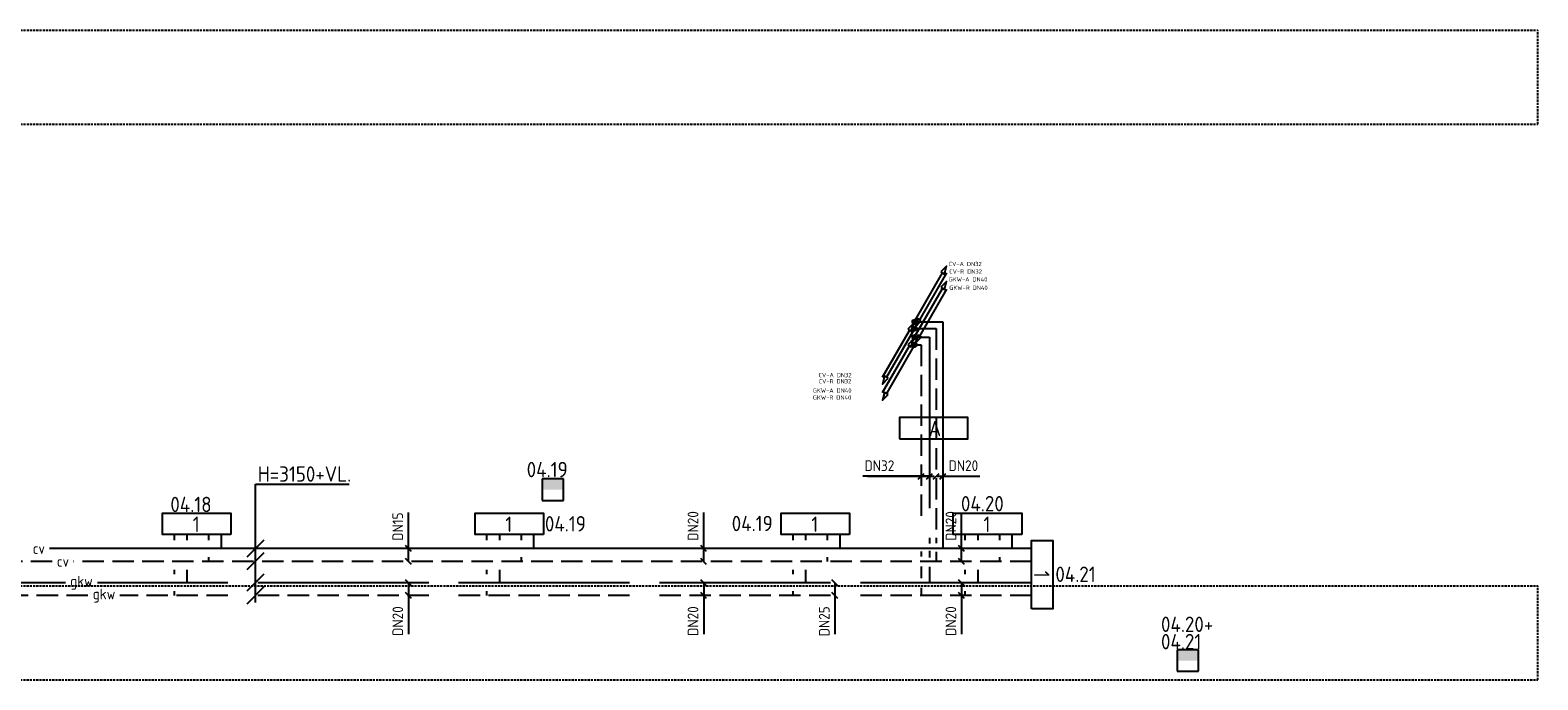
# Model space of a CAD drawing. Header units: millimetres. Extents: x -72190 to 10832, y -3531 to 50880.
# Tile 6 of 6: x -20484 to -2849, y 43280 to 50880. Entities that reach past the tile are written whole.
import ezdxf
from ezdxf.enums import TextEntityAlignment as Align

# ---------------------------------------------------------------- set-up
doc = ezdxf.new("R2010")
doc.units = ezdxf.units.MM
doc.header["$LTSCALE"] = 50
for name, pattern in [('2322105', [47, 40, -7]), ('2322106', [47, 5, -2, 5, -2, 5, -2, 5, -2, 5, -2, 5, -7]), ('2322107', [2000, 1000, 1000]), ('2322108', [7, 5, -2]), ('CENTER', [2, 1.25, -0.25, 0.25, -0.25]), ('DASHED', [0.75, 0.5, -0.25]), ('HIDDEN', [0.375, 0.25, -0.125])]:
    doc.linetypes.add(name, pattern=pattern)
for name, color, linetype in [('60', 7, 'Continuous'), ('60-CV', 3, 'Continuous'), ('SYM-W', 7, 'Continuous'), ('Thermostaat', 160, 'Continuous'), ('WB561---_ATT', 7, 'Continuous'), ('WL5501--', 130, 'Continuous'), ('WL5501--_GKW-A', 4, 'Continuous'), ('WL5502--', 130, 'Continuous'), ('WL55312-_GKW-A', 4, 'Continuous'), ('WL55322-_GKW-R', 4, 'HIDDEN'), ('WL561---_AANVOER', 10, 'Continuous'), ('WL561---_PIJL-A', 1, 'Continuous'), ('WL561---_RETOUR', 10, 'Continuous'), ('WL56112-_CV-A', 3, 'Continuous'), ('WL56122-_CV-R', 3, 'HIDDEN'), ('WM550---_MATEN-B', 1, 'Continuous'), ('WM560---_MATEN-B', 1, 'Continuous'), ('WM570---_MATEN-M', 7, 'Continuous'), ('WT550---_CODE', 1, 'Continuous'), ('WT561---_CODE', 1, 'Continuous')]:
    doc.layers.add(name, color=color, linetype=linetype)
doc.styles.add('BURO-018', font='ISO96.shx', dxfattribs={"height": 90})
doc.styles.add('ISO', font='ISO.SHX')
doc.styles.add('MAATVOERING', font='iso.shx')

# ---------------------------------------------------------------- blocks, each defined once
blk = doc.blocks.new('JINGJANG')
blk.add_hatch(color=256).paths.add_polyline_path([(0, 0.5, 0.414214), (-0.5, 0, 0.414214), (0, -0.5, -1), (0, 0, 1)])
blk.add_lwpolyline([(0, 0.5, -1), (0, 0, 1), (0, -0.5, 1)], format="xyb")
blk.add_circle((0, 0), 0.5)
blk = doc.blocks.new('MVLINE')
blk.add_line((35, -35), (-35, 35))
blk = doc.blocks.new('CVAP41')
for p, q in [((0.25, 0.43), (6.58, 11.4)), ((-7.5, -12.99), (-1.17, -2.03))]:
    blk.add_line(p, q)
for points in [[(6.16, 11.64), (7, 11.15), (7.5, 12.99)], [(-1.59, -1.78), (-0.75, -2.27), (-0.25, -0.43)]]:
    blk.add_lwpolyline(points, close=True)
blk.add_circle((0, 0), 0.5)
at = {"color": 2, "style": 'MAATVOERING', "flags": 8}
blk.add_attdef('PIJL_BEN', (8, 13), '', height=1, dxfattribs=at)
blk.add_attdef('PIJL_BEN', text='', height=1, dxfattribs=at).set_placement((-8, -13), align=Align.RIGHT)
blk = doc.blocks.new('CVRP41')
for p, q in [((7.5, 12.99), (1.17, 2.03)), ((-0.25, -0.43), (-6.58, -11.4))]:
    blk.add_line(p, q)
for points in [[(1.59, 1.78), (0.75, 2.27), (0.25, 0.43)], [(-6.16, -11.64), (-7, -11.15), (-7.5, -12.99)]]:
    blk.add_lwpolyline(points, close=True)
blk.add_circle((0, 0), 0.5)
at = {"color": 2, "style": 'MAATVOERING', "flags": 8}
blk.add_attdef('PIJL_BEN', (8.13, 12.84), '', height=1, dxfattribs=at)
blk.add_attdef('PIJL_BEN', text='', height=1, dxfattribs=at).set_placement((-8, -12.84), align=Align.RIGHT)
blk = doc.blocks.new('SW30485012')
at = {"color": 0, "linetype": 'Continuous'}
for p, q in [((-2.5, 2.5), (-2.5, -2.5)), ((2.5, 2.5), (-2.5, 2.5)), ((2.5, -2.5), (2.5, 2.5)), ((-2.5, -2.5), (2.5, -2.5))]:
    blk.add_line(p, q, dxfattribs=at)
blk.add_solid([(-2.5, 0), (2.5, 0), (-2.5, -2.5), (2.5, -2.5)], dxfattribs=at)
at = {"color": 0, "linetype": 'Continuous', "style": 'BURO-018', "flags": 1}
blk.add_attdef('W_ID', (0, 0), '', height=1.8, dxfattribs=at)

msp = doc.modelspace()

# ---------------------------------------------------------------- linework, layer by layer
at = {"layer": '60', "color": 2, "linetype": 'Continuous'}
msp.add_lwpolyline([(-10317, 46099), (-9517, 46099), (-9517, 46349), (-10317, 46349)], close=True, dxfattribs=at)
at = {"layer": '60-CV', "color": 7}
for p, q in [((-17849, 44185), (-17849, 45569)), ((-17849, 45569), (-16751, 45569)), ((-17749, 44916), (-17949, 44716)), ((-17749, 44766), (-17949, 44566))]:
    msp.add_line(p, q, dxfattribs=at)
at = {"layer": 'SYM-W', "color": 2, "linetype": 'Continuous'}
for points in [[(-18136, 44980), (-18936, 44980), (-18936, 45230), (-18136, 45230)], [(-14480, 44980), (-15280, 44980), (-15280, 45230), (-14480, 45230)], [(-10901, 44980), (-11701, 44980), (-11701, 45230), (-10901, 45230)], [(-8886, 44980), (-9686, 44980), (-9686, 45230), (-8886, 45230)], [(-8772, 44110), (-8772, 44910), (-8522, 44910), (-8522, 44110)]]:
    msp.add_lwpolyline(points, close=True, dxfattribs=at)
at = {"layer": 'WL5501--', "linetype": '2322105'}
for p, q in [((-10118, 47290), (-9966, 47290)), ((-9966, 47290), (-9966, 44877)), ((-18646, 44916), (-18646, 44980)), ((-14991, 44916), (-14991, 44980)), ((-11411, 44916), (-11411, 44980)), ((-9397, 44916), (-9397, 44980)), ((-9966, 44789), (-9966, 44712)), ((-18646, 44416), (-18646, 44566)), ((-14991, 44416), (-14991, 44566)), ((-11411, 44416), (-11411, 44566)), ((-9966, 44601), (-9966, 44416)), ((-9397, 44416), (-9397, 44566)), ((-20072, 44416), (-21621, 44416)), ((-8772, 44416), (-19697, 44416))]:
    msp.add_line(p, q, dxfattribs=at)
at = {"layer": 'WL5501--_GKW-A', "color": 7}
for p, q in [((-17749, 44517), (-17949, 44317)), ((-17749, 44367), (-17949, 44167))]:
    msp.add_line(p, q, dxfattribs=at)
at = {"layer": 'WL5502--', "linetype": '2322106'}
for p, q in [((-10118, 47200), (-10062, 47200)), ((-10062, 47200), (-10062, 44879)), ((-18796, 44916), (-18796, 44980)), ((-15141, 44916), (-15141, 44980)), ((-11561, 44916), (-11561, 44980)), ((-9547, 44916), (-9547, 44980)), ((-10062, 44781), (-10062, 44723)), ((-18796, 44516), (-18796, 44566)), ((-15141, 44516), (-15141, 44566)), ((-11561, 44516), (-11561, 44566)), ((-10062, 44606), (-10062, 44471)), ((-9547, 44516), (-9547, 44566)), ((-19808, 44266), (-21621, 44266)), ((-8772, 44266), (-19433, 44266)), ((-18796, 44266), (-18796, 44316)), ((-15141, 44266), (-15141, 44316)), ((-11561, 44266), (-11561, 44316)), ((-10062, 44355), (-10062, 44266)), ((-9547, 44266), (-9547, 44316))]:
    msp.add_line(p, q, dxfattribs=at)
at = {"layer": 'WL55312-_GKW-A', "color": 1, "linetype": 'CENTER'}
for p, q in [((-10175, 47290), (-10104, 47290)), ((-10140, 47255), (-10140, 47325))]:
    msp.add_line(p, q, dxfattribs=at)
at = {"layer": 'WL55322-_GKW-R', "color": 1, "linetype": 'CENTER'}
for p, q in [((-10175, 47200), (-10104, 47200)), ((-10140, 47165), (-10140, 47235))]:
    msp.add_line(p, q, dxfattribs=at)
at = {"layer": 'WL561---_AANVOER', "linetype": '2322107'}
for p, q in [((-10126, 47470), (-9808, 47470)), ((-9808, 47470), (-9808, 44816)), ((-18246, 44816), (-18246, 44980)), ((-14591, 44816), (-14591, 44980)), ((-11011, 44816), (-11011, 44980)), ((-8997, 44816), (-8997, 44980)), ((-8772, 44816), (-20257, 44816))]:
    msp.add_line(p, q, dxfattribs=at)
at = {"layer": 'WL561---_RETOUR', "linetype": '2322108'}
for p, q in [((-10126, 47390), (-9886, 47390)), ((-9886, 47390), (-9886, 44879)), ((-18396, 44980), (-18396, 44916)), ((-14741, 44980), (-14741, 44916)), ((-11161, 44980), (-11161, 44916)), ((-9147, 44980), (-9147, 44916)), ((-20225, 44666), (-21621, 44666)), ((-8772, 44666), (-19975, 44666)), ((-18396, 44716), (-18396, 44666)), ((-14741, 44716), (-14741, 44666)), ((-11161, 44716), (-11161, 44666)), ((-9886, 44778), (-9886, 44666)), ((-9147, 44716), (-9147, 44666))]:
    msp.add_line(p, q, dxfattribs=at)
at = {"layer": 'WL56112-_CV-A', "color": 1, "linetype": 'CENTER'}
for p, q in [((-10175, 47470), (-10165, 47470)), ((-10140, 47435), (-10140, 47505)), ((-10115, 47470), (-10104, 47470))]:
    msp.add_line(p, q, dxfattribs=at)
at = {"layer": 'WL56122-_CV-R', "color": 1, "linetype": 'CENTER'}
for p, q in [((-10175, 47390), (-10165, 47390)), ((-10140, 47355), (-10140, 47425)), ((-10115, 47390), (-10104, 47390))]:
    msp.add_line(p, q, dxfattribs=at)
at = {"layer": 'WM550---_MATEN-B'}
for points in [[(-9966, 45661), (-10304, 45661), (-10744, 45661)], [(-10688, 45661), (-10350, 45661), (-9909, 45661)], [(-16059, 44416), (-16059, 44173), (-16059, 43816)], [(-12606, 44416), (-12606, 44173), (-12606, 43816)], [(-11071, 44416), (-11071, 44173), (-11071, 43816)], [(-9590, 44416), (-9590, 44173), (-9590, 43816)]]:
    msp.add_lwpolyline(points, dxfattribs=at)
at = {"layer": 'WM560---_MATEN-B'}
for points in [[(-9886, 45661), (-9756, 45661), (-9374, 45661)], [(-16059, 44666), (-16059, 44901), (-16059, 45237)], [(-12606, 44666), (-12606, 44901), (-12606, 45237)], [(-9590, 44666), (-9590, 44901), (-9590, 45237)]]:
    msp.add_lwpolyline(points, dxfattribs=at)
at = {"layer": 'WM570---_MATEN-M', "linetype": 'DASHED'}
for p, q in [((-71937, 50880), (-2849, 50880)), ((-2849, 49780), (-2849, 50880)), ((-71937, 49780), (-2849, 49780)), ((-53788, 44380), (-2849, 44380)), ((-2849, 43280), (-2849, 44380)), ((-53788, 43280), (-2849, 43280))]:
    msp.add_line(p, q, dxfattribs=at)

# ---------------------------------------------------------------- block references
at = {"layer": 'Thermostaat', "xscale": 50, "yscale": 50, "zscale": 50, "rotation": 180}
for p in [(-14371, 45505), (-6944, 43505)]:
    msp.add_blockref('SW30485012', p, dxfattribs=at)
at = {"layer": 'WL5501--', "linetype": '2322105'}
ref = msp.add_blockref('CVAP41', (-10140, 47290), dxfattribs=dict(at, xscale=50, yscale=50, zscale=50))
ref.add_attrib('PIJL_BEN', 'GKW-A DN40', (-9740, 47940), dxfattribs={"layer": 'WB561---_ATT', "color": 2, "height": 50, "style": 'MAATVOERING', "flags": 8})
ref.add_attrib('PIJL_BEN', 'GKW-A DN40', dxfattribs={"layer": '0', "color": 2, "height": 50, "style": 'MAATVOERING', "flags": 8}).set_placement((-10876, 46640), align=Align.RIGHT)
at = {"layer": 'WL5501--', "linetype": '2322105', "xscale": 42.40000000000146, "yscale": 42.40000000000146, "zscale": 42.40000000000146, "rotation": 90}
msp.add_blockref('JINGJANG', (-10140, 47290), dxfattribs=at)
at = {"layer": 'WL5502--', "linetype": '2322106'}
ref = msp.add_blockref('CVRP41', (-10140, 47200), dxfattribs=dict(at, xscale=50, yscale=50, zscale=50))
ref.add_attrib('PIJL_BEN', 'GKW-R DN40', dxfattribs={"layer": 'WB561---_ATT', "color": 2, "height": 50, "style": 'MAATVOERING', "flags": 8}).set_placement((-10879, 46558), align=Align.RIGHT)
ref.add_attrib('PIJL_BEN', 'GKW-R DN40', (-9733, 47842), dxfattribs={"layer": '0', "color": 2, "height": 50, "style": 'MAATVOERING', "flags": 8})
at = {"layer": 'WL5502--', "linetype": '2322106', "xscale": 42.40000000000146, "yscale": 42.40000000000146, "zscale": 42.40000000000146, "rotation": 90}
msp.add_blockref('JINGJANG', (-10140, 47200), dxfattribs=at)
at = {"layer": 'WL561---_AANVOER', "linetype": '2322107', "xscale": 26.90000000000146, "yscale": 26.90000000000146, "zscale": 26.90000000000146, "rotation": 90}
msp.add_blockref('JINGJANG', (-10140, 47470), dxfattribs=at)
at = {"layer": 'WL561---_PIJL-A'}
ref = msp.add_blockref('CVAP41', (-10140, 47470), dxfattribs=dict(at, xscale=50, yscale=50, zscale=50))
ref.add_attrib('PIJL_BEN', 'CV-A DN32', (-9740, 48120), dxfattribs={"layer": 'WB561---_ATT', "color": 2, "height": 50, "style": 'MAATVOERING', "flags": 8})
ref.add_attrib('PIJL_BEN', 'CV-A DN32', dxfattribs={"layer": '0', "color": 2, "height": 50, "style": 'MAATVOERING', "flags": 8}).set_placement((-10876, 46820), align=Align.RIGHT)
at = {"layer": 'WL561---_RETOUR', "linetype": '2322108'}
ref = msp.add_blockref('CVRP41', (-10140, 47390), dxfattribs=dict(at, xscale=50, yscale=50, zscale=50))
ref.add_attrib('PIJL_BEN', 'CV-R DN32', dxfattribs={"layer": 'WB561---_ATT', "color": 2, "height": 50, "style": 'MAATVOERING', "flags": 8}).set_placement((-10879, 46748), align=Align.RIGHT)
ref.add_attrib('PIJL_BEN', 'CV-R DN32', (-9733, 48032), dxfattribs={"layer": '0', "color": 2, "height": 50, "style": 'MAATVOERING', "flags": 8})
at = {"layer": 'WL561---_RETOUR', "linetype": '2322108', "xscale": 26.90000000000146, "yscale": 26.90000000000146, "zscale": 26.90000000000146, "rotation": 90}
msp.add_blockref('JINGJANG', (-10140, 47390), dxfattribs=at)
at = {"layer": 'WM550---_MATEN-B', "xscale": -1}
for p in [(-10062, 45661), (-9966, 45661)]:
    msp.add_blockref('MVLINE', p, dxfattribs=at)
at = {"layer": 'WM550---_MATEN-B'}
for p in [(-16059, 44416), (-12606, 44416), (-11071, 44416), (-9590, 44416), (-16059, 44266), (-12606, 44266), (-11071, 44266), (-9590, 44266)]:
    msp.add_blockref('MVLINE', p, dxfattribs=at)
at = {"layer": 'WM560---_MATEN-B', "xscale": -1}
for p in [(-9886, 45661), (-9808, 45661)]:
    msp.add_blockref('MVLINE', p, dxfattribs=at)
at = {"layer": 'WM560---_MATEN-B'}
for p in [(-16059, 44816), (-12606, 44816), (-9590, 44816), (-16059, 44666), (-12606, 44666), (-9590, 44666)]:
    msp.add_blockref('MVLINE', p, dxfattribs=at)

# ---------------------------------------------------------------- texts
at = {"layer": '60', "color": 1, "linetype": 'Continuous', "style": 'ISO'}
for s, p in [('A', (-9974, 46130)), ('1', (-18582, 45010)), ('1', (-14926, 45010)), ('1', (-11347, 45010)), ('1', (-9333, 45010))]:
    msp.add_text(s, height=180, dxfattribs=at).set_placement(p)
msp.add_text('1', height=180, rotation=270, dxfattribs=at).set_placement((-8742, 44556))
at = {"layer": '60-CV', "color": 7, "style": 'ISO'}
msp.add_text('H=3150+VL.', height=180, dxfattribs=at).set_placement((-17821, 45598))
at = {"layer": 'Thermostaat', "color": 0, "style": 'ISO'}
for s, p in [('04.19', (-14676, 45650)), ('04.18', (-18844, 45242)), ('04.20', (-9597, 45251)), ('04.19', (-14463, 45016)), ('04.19', (-12278, 45019)), ('04.21', (-8492, 44425)), ('04.20+', (-7257, 43840)), ('04.21', (-7257, 43637))]:
    msp.add_text(s, height=180, dxfattribs=at).set_placement(p)
at = {"layer": 'WM550---_MATEN-B', "color": 2, "style": 'MAATVOERING'}
msp.add_text('DN32', height=125, dxfattribs=at).set_placement((-10725, 45723))
for s, p in [('DN20', (-16121, 44141)), ('DN20', (-12668, 44141)), ('DN25', (-11133, 44141)), ('DN20', (-9652, 44141))]:
    msp.add_text(s, height=125, rotation=90, dxfattribs=at).set_placement(p, align=Align.RIGHT)
at = {"layer": 'WM560---_MATEN-B', "color": 2, "style": 'MAATVOERING'}
msp.add_text('DN20', height=125, dxfattribs=at).set_placement((-9395, 45723), align=Align.RIGHT)
for s, p in [('DN15', (-16121, 44907)), ('DN20', (-12668, 44907)), ('DN20', (-9652, 44907))]:
    msp.add_text(s, height=125, rotation=90, dxfattribs=at).set_placement(p)
at = {"layer": 'WT550---_CODE', "color": 2, "style": 'MAATVOERING'}
for p in [(-19884, 44416), (-19620, 44266)]:
    msp.add_text('gkw', height=125, dxfattribs=at).set_placement(p, align=Align.MIDDLE)
at = {"layer": 'WT561---_CODE', "color": 2, "style": 'MAATVOERING'}
for p in [(-20382, 44816), (-20100, 44666)]:
    msp.add_text('cv', height=125, dxfattribs=at).set_placement(p, align=Align.MIDDLE)

doc.saveas('drawing.dxf')
